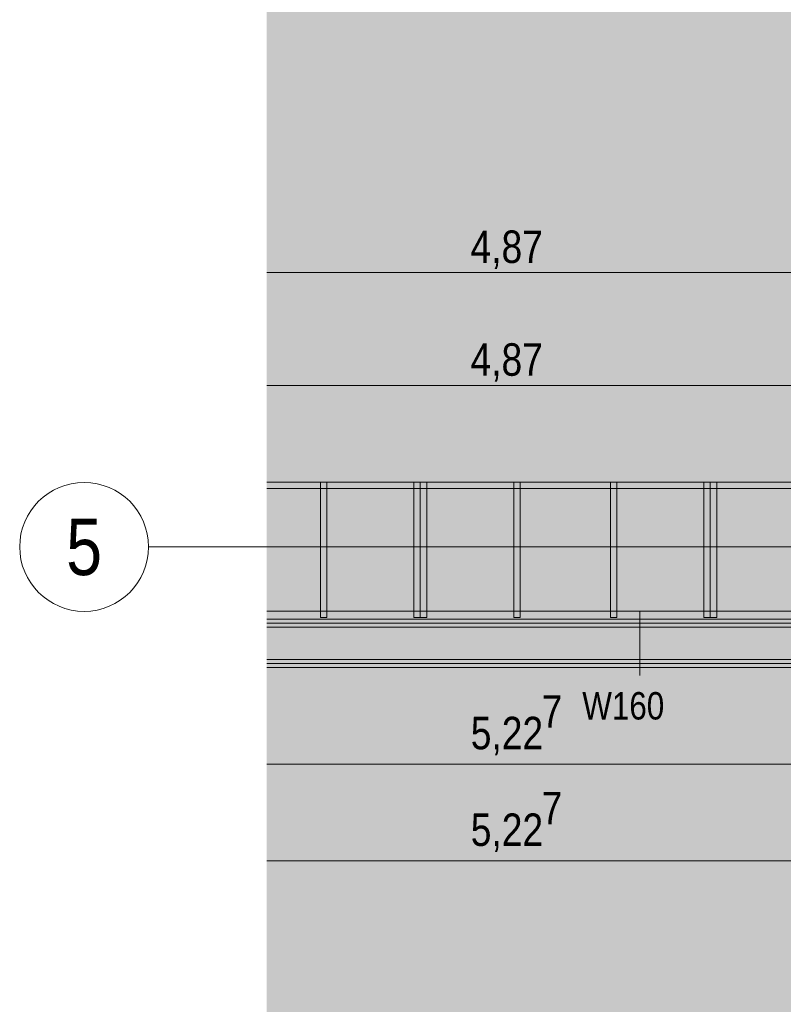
# Model space of a CAD drawing. Extents: x -620 to 3480, y 62 to 1102.
# Tile 12 of 256: x -570 to -522, y 512 to 574. Entities that reach past the tile are written whole.
import ezdxf
from ezdxf.enums import TextEntityAlignment as Align
from ezdxf.lldxf.tags import DXFTag

# ---------------------------------------------------------------- set-up
doc = ezdxf.new("R2010")
doc.units = 0
doc.layers.get('0').update_dxf_attribs({"lineweight": 13})
for name, color, linetype, lineweight, true_color in [('00 -Bauelemente -Dämmung innen', 7, 'Continuous', 9, 0xff7fe6), ('00 -Bauelemente -Gipskarton', 7, 'Continuous', 9, 0xff7fe6), ('30 -34 Innenwände- 2 nichttragend', 7, 'Continuous', 18, 0xff7fe6), ('30 -35 Decken- 1 Konstruktion-Träger- Stahlbeton', 7, 'grob-A06G9SLJ8I', 13, 0x33aa00), ('60- 61 allgemeine Ausstattung- 1 Möbel', 7, 'Continuous', 9, 0x00cccc), ('70 -76 Bemaßung- 2 Allgemein', 9, 'Continuous', 5, 0x808080), ('iwb_Layout BA_Markierung', 7, 'Continuous', 9, 0xbadcdc), ('iwb_Schraffur_Unterzug', 7, 'Continuous', 5, 0xffffcc)]:
    doc.layers.add(name, color=color, linetype=linetype, lineweight=lineweight, true_color=true_color)
for name, color, linetype, lineweight in [('70 -71 Achsen- 1 Gebäudeachsen', 7, 'STRICHPUNKT2-A06G9SLK8I', 18), ('70 -75 Raumstempel- 3 Wandstempel', 7, 'Continuous', 50), ('iwb_Layout Achsbezeichung', 7, 'Continuous', 13)]:
    doc.layers.add(name, color=color, linetype=linetype, lineweight=lineweight)
doc.styles.get("Standard").update_dxf_attribs({"font": 'ARIALN.TTF'})
tags = doc.linetypes.add('fein_strichliert-A06G9SLL8I', pattern=[4, 1, -2, 1]).pattern_tags.tags
tags[8:9] = [DXFTag(74, 4), DXFTag(75, 0), DXFTag(340, '0'), DXFTag(46, 0.0), DXFTag(50, 0.0), DXFTag(44, 0.0), DXFTag(45, 0.0)]
tags[6:7] = [DXFTag(74, 4), DXFTag(75, 0), DXFTag(340, '0'), DXFTag(46, 0.0), DXFTag(50, 0.0), DXFTag(44, 0.0), DXFTag(45, 0.0)]
tags[4:5] = [DXFTag(74, 4), DXFTag(75, 0), DXFTag(340, '0'), DXFTag(46, 0.0), DXFTag(50, 0.0), DXFTag(44, 0.0), DXFTag(45, 0.0)]
tags = doc.linetypes.add('grob-A06G9SLJ8I', pattern=[14, 3, -8, 3]).pattern_tags.tags
tags[8:9] = [DXFTag(74, 4), DXFTag(75, 0), DXFTag(340, '0'), DXFTag(46, 0.0), DXFTag(50, 0.0), DXFTag(44, 0.0), DXFTag(45, 0.0)]
tags[6:7] = [DXFTag(74, 4), DXFTag(75, 0), DXFTag(340, '0'), DXFTag(46, 0.0), DXFTag(50, 0.0), DXFTag(44, 0.0), DXFTag(45, 0.0)]
tags[4:5] = [DXFTag(74, 4), DXFTag(75, 0), DXFTag(340, '0'), DXFTag(46, 0.0), DXFTag(50, 0.0), DXFTag(44, 0.0), DXFTag(45, 0.0)]
tags = doc.linetypes.add('STRICHPUNKT2', pattern=[12.7, 6.35, -3.175, 0, -3.175]).pattern_tags.tags
tags[10:11] = [DXFTag(74, 4), DXFTag(75, 0), DXFTag(340, '0'), DXFTag(46, 0.0), DXFTag(50, 0.0), DXFTag(44, 0.0), DXFTag(45, 0.0)]
tags[8:9] = [DXFTag(74, 4), DXFTag(75, 0), DXFTag(340, '0'), DXFTag(46, 0.0), DXFTag(50, 0.0), DXFTag(44, 0.0), DXFTag(45, 0.0)]
tags[6:7] = [DXFTag(74, 4), DXFTag(75, 0), DXFTag(340, '0'), DXFTag(46, 0.0), DXFTag(50, 0.0), DXFTag(44, 0.0), DXFTag(45, 0.0)]
tags[4:5] = [DXFTag(74, 4), DXFTag(75, 0), DXFTag(340, '0'), DXFTag(46, 0.0), DXFTag(50, 0.0), DXFTag(44, 0.0), DXFTag(45, 0.0)]
tags = doc.linetypes.add('STRICHPUNKT2-A06G9SLK8I', pattern=[12.7, 6.35, -3.175, 0, -3.175]).pattern_tags.tags
tags[10:11] = [DXFTag(74, 4), DXFTag(75, 0), DXFTag(340, '0'), DXFTag(46, 0.0), DXFTag(50, 0.0), DXFTag(44, 0.0), DXFTag(45, 0.0)]
tags[8:9] = [DXFTag(74, 4), DXFTag(75, 0), DXFTag(340, '0'), DXFTag(46, 0.0), DXFTag(50, 0.0), DXFTag(44, 0.0), DXFTag(45, 0.0)]
tags[6:7] = [DXFTag(74, 4), DXFTag(75, 0), DXFTag(340, '0'), DXFTag(46, 0.0), DXFTag(50, 0.0), DXFTag(44, 0.0), DXFTag(45, 0.0)]
tags[4:5] = [DXFTag(74, 4), DXFTag(75, 0), DXFTag(340, '0'), DXFTag(46, 0.0), DXFTag(50, 0.0), DXFTag(44, 0.0), DXFTag(45, 0.0)]

# ---------------------------------------------------------------- blocks, each defined once
blk = doc.blocks.new('Polygon-A06G9SL98I')
at = {"color": 0, "linetype": 'ByBlock', "lineweight": -2, "ltscale": 0.13}
blk.add_solid([(-490.312, 86.033), (-554.534, 85.862), (-490.147, 1071.438), (-554.534, 1071.438)], dxfattribs=at)
blk = doc.blocks.new('Referenz-A06G9SLM8I')
at = {"layer": '00 -Bauelemente -Dämmung innen', "color": 0, "linetype": 'Continuous', "lineweight": -2, "ltscale": 0.13}
for p, q in [((-554.534, 535.904), (-485.364, 535.904)), ((-554.534, 533.904), (-485.364, 533.904))]:
    blk.add_line(p, q, dxfattribs=at)
at = {"layer": '00 -Bauelemente -Gipskarton', "color": 0, "linetype": 'Continuous', "lineweight": -2, "ltscale": 0.13}
for p, q in [((-554.534, 536.404), (-485.364, 536.404)), ((-554.534, 536.154), (-485.364, 536.154)), ((-554.534, 535.904), (-485.364, 535.904)), ((-554.534, 533.904), (-485.364, 533.904)), ((-554.534, 533.654), (-485.364, 533.654)), ((-554.534, 533.404), (-485.364, 533.404))]:
    blk.add_line(p, q, dxfattribs=at)
at = {"layer": '30 -34 Innenwände- 2 nichttragend', "color": 0, "linetype": 'Continuous', "lineweight": -2, "ltscale": 0.13}
for p, q in [((-554.534, 536.404), (-485.364, 536.404)), ((-554.534, 533.404), (-485.364, 533.404))]:
    blk.add_line(p, q, dxfattribs=at)
at = {"layer": '30 -35 Decken- 1 Konstruktion-Träger- Stahlbeton', "color": 0, "lineweight": -2}
for p, q in [((-491.004, 544.904), (-554.534, 544.904)), ((-491.004, 536.904), (-554.534, 536.904))]:
    blk.add_line(p, q, dxfattribs=at)
at = {"layer": '60- 61 allgemeine Ausstattung- 1 Möbel', "color": 0, "linetype": 'fein_strichliert-A06G9SLL8I', "lineweight": -2, "ltscale": 0.13}
for p, q in [((-554.534, 544.904), (-491.004, 544.904)), ((-491.004, 544.504), (-554.534, 544.504)), ((-551.204, 536.504), (-551.204, 544.904)), ((-551.204, 544.904), (-550.804, 544.904)), ((-550.804, 544.904), (-550.804, 536.504)), ((-545.404, 536.504), (-545.404, 544.904)), ((-545.404, 544.904), (-545.004, 544.904)), ((-545.004, 536.504), (-545.004, 544.904)), ((-545.004, 544.904), (-544.604, 544.904)), ((-545.004, 544.904), (-545.004, 536.504)), ((-544.604, 544.904), (-544.604, 536.504)), ((-539.204, 536.504), (-539.204, 544.904)), ((-539.204, 544.904), (-538.804, 544.904)), ((-538.804, 544.904), (-538.804, 536.504)), ((-533.204, 536.504), (-533.204, 544.904)), ((-533.204, 544.904), (-532.804, 544.904)), ((-532.804, 544.904), (-532.804, 536.504)), ((-527.404, 536.504), (-527.404, 544.904)), ((-527.404, 544.904), (-527.004, 544.904)), ((-527.004, 536.504), (-527.004, 544.904)), ((-527.004, 544.904), (-526.604, 544.904)), ((-527.004, 544.904), (-527.004, 536.504)), ((-526.604, 544.904), (-526.604, 536.504)), ((-550.804, 536.504), (-551.204, 536.504)), ((-545.004, 536.504), (-545.404, 536.504)), ((-544.604, 536.504), (-545.004, 536.504)), ((-538.804, 536.504), (-539.204, 536.504)), ((-532.804, 536.504), (-533.204, 536.504)), ((-527.004, 536.504), (-527.404, 536.504)), ((-526.604, 536.504), (-527.004, 536.504))]:
    blk.add_line(p, q, dxfattribs=at)
at = {"layer": '70 -71 Achsen- 1 Gebäudeachsen', "color": 0, "linetype": 'STRICHPUNKT2-A06G9SLK8I', "lineweight": -2, "ltscale": 0.13}
blk.add_line((-554.534, 540.884), (92.907, 540.884), dxfattribs=at)
at = {"layer": '70 -75 Raumstempel- 3 Wandstempel', "color": 0, "linetype": 'Continuous', "lineweight": -2, "ltscale": 0.13}
blk.add_line((-531.384, 532.904), (-531.384, 536.904), dxfattribs=at)
at = {"layer": '70 -76 Bemaßung- 2 Allgemein', "color": 0, "linetype": 'Continuous', "lineweight": -2, "ltscale": 0.13}
for p, q in [((-492.064, 557.904), (-554.534, 557.904)), ((-492.064, 550.904), (-554.534, 550.904)), ((-487.924, 527.404), (-554.534, 527.404)), ((-487.924, 521.404), (-554.534, 521.404))]:
    blk.add_line(p, q, dxfattribs=at)
at = {"layer": '70 -75 Raumstempel- 3 Wandstempel', "color": 0, "linetype": 'ByBlock', "lineweight": -2, "ltscale": 0.13, "insert": (-534.946, 531.871), "char_height": 1.7, "attachment_point": 1}
blk.add_mtext('{\\fArial Narrow;W160}', dxfattribs=at)
at = {"layer": '70 -76 Bemaßung- 2 Allgemein', "color": 0, "linetype": 'Continuous', "lineweight": -2, "ltscale": 0.13, "char_height": 2.01377, "attachment_point": 1}
for s, insert in [('{\\fArial Narrow;4,87}', (-541.883, 560.52)), ('{\\fArial Narrow;4,87}', (-541.883, 553.52)), ('{\\fArial Narrow;7}', (-537.47, 531.681)), ('{\\fArial Narrow;5,22}', (-541.868, 530.338)), ('{\\fArial Narrow;7}', (-537.47, 525.681)), ('{\\fArial Narrow;5,22}', (-541.868, 524.338))]:
    blk.add_mtext(s, dxfattribs=dict(at, insert=insert))
blk = doc.blocks.new('Referenz-A06G9SLO8I')
at = {"layer": 'iwb_Schraffur_Unterzug', "linetype": 'Continuous', "ltscale": 0.13}
for points in [[(-554.534, 544.884), (-491.033, 544.884), (-491.033, 536.884)], [(-554.534, 544.884), (-491.033, 536.884), (-554.534, 537.927)], [(-554.534, 537.927), (-491.033, 536.884), (-554.534, 536.884)]]:
    blk.add_solid(points, dxfattribs=at)

msp = doc.modelspace()

# ---------------------------------------------------------------- linework, layer by layer
at = {"layer": 'iwb_Layout Achsbezeichung', "linetype": 'STRICHPUNKT2', "lineweight": 13, "ltscale": 0.39}
msp.add_line((-554.534, 540.884), (-561.87, 540.884), dxfattribs=at)
at = {"layer": 'iwb_Layout Achsbezeichung', "ltscale": 0.39}
msp.add_circle((-565.87, 540.884), 4, dxfattribs=at)

# ---------------------------------------------------------------- block references
at = {"color": 8, "lineweight": 13, "ltscale": 0.13, "true_color": 0x808080}
msp.add_blockref('Referenz-A06G9SLM8I', (0, 0), dxfattribs=at)
at = {"color": 8, "lineweight": 25, "ltscale": 0.25, "true_color": 0x808080}
msp.add_blockref('Referenz-A06G9SLO8I', (0, 0), dxfattribs=at)
at = {"layer": 'iwb_Layout BA_Markierung', "ltscale": 0.13}
msp.add_blockref('Polygon-A06G9SL98I', (0, 0), dxfattribs=at)

# ---------------------------------------------------------------- texts
at = {"layer": 'iwb_Layout Achsbezeichung', "ltscale": 0.39}
msp.add_text('5', height=3.5, dxfattribs=at).set_placement((-565.87, 540.884), align=Align.MIDDLE_CENTER)

doc.saveas('drawing.dxf')
